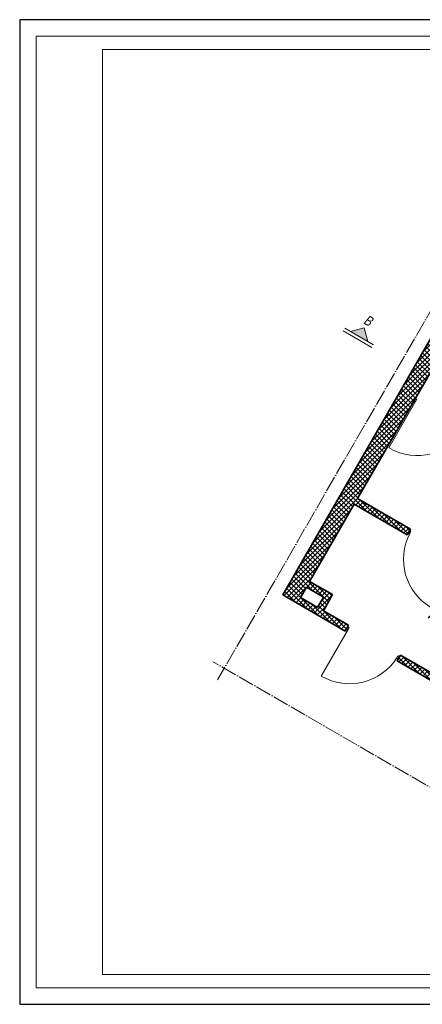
# Model space of a CAD drawing. Header units: millimetres. Extents: x 558 to 24967, y -5755 to 3551.
# Tile 1 of 36: x 22371 to 22978, y 2066 to 3551. Entities that reach past the tile are written whole.
import ezdxf
from ezdxf.enums import TextEntityAlignment as Align

# ---------------------------------------------------------------- set-up
doc = ezdxf.new("R2010")
doc.units = ezdxf.units.MM
doc.linetypes.add('ACAD_ISO04W100', pattern=[30, 24, -3, 0, -3])
doc.layers.get('Defpoints').update_dxf_attribs({"color": 252})
for name, color, linetype, lineweight in [('K_Grube', 252, 'Continuous', 35), ('K_Kreskowanie', 252, 'Continuous', 5), ('K_Opis_zmienny', 252, 'Continuous', 13), ('K_Osie', 252, 'ACAD_ISO04W100', 5), ('K_Ramka', 252, 'Continuous', 18), ('K_Stolarka', 252, 'Continuous', 15)]:
    doc.layers.add(name, color=color, linetype=linetype, lineweight=lineweight)
doc.styles.add('Tytuł 50', font='arial.ttf', dxfattribs={"width": 0.8, "oblique": 10, "height": 15})

msp = doc.modelspace()

# ---------------------------------------------------------------- hatches: boundary and pattern name
at = {"layer": 'K_Kreskowanie', "ltscale": 5}
h = msp.add_hatch(dxfattribs=at)
h.set_pattern_fill('ANSI37', color=256, scale=1.6)
h.set_pattern_definition([(45, (2962.861, -2454.189), (-3.5921024, 3.5921024), []), (135, (2962.861, -2454.189), (-3.5921024, -3.5921024), [])])
h.paths.add_polyline_path([(23007.059, 3098.317), (22767.559, 2683.491), (22861.955, 2628.991), (22866.955, 2637.651), (22828.85, 2659.651), (22842.85, 2683.9), (22808.209, 2703.9), (22875.301, 2820.107), (22954.976, 2774.107), (22959.976, 2782.767), (22880.301, 2828.767), (23028.709, 3085.817), (23106.652, 3040.817), (23041.652, 2928.234), (23050.312, 2923.234), (23115.312, 3035.817), (23184.594, 2995.817), (23176.094, 2981.095), (23202.075, 2966.095), (23210.575, 2980.817), (23298.909, 2929.817), (23164.909, 2697.722), (23099.957, 2735.222), (23094.957, 2726.562), (23047.326, 2754.062), (22986.326, 2648.407), (23033.957, 2620.907), (22999.457, 2561.151), (22944.898, 2592.651), (22939.898, 2583.991), (23094.05, 2494.991), (23099.05, 2503.651), (23008.118, 2556.151), (23103.618, 2721.562), (23170.302, 2683.062), (23309.302, 2923.817), (23369.923, 2888.817), (23389.923, 2923.458), (23179.479, 3044.958), (23208.979, 3096.053), (23176.07, 3115.053), (23146.57, 3063.958), (23008.872, 3143.458), (22988.872, 3108.817)])
h.paths.add_polyline_path([(23038.957, 2629.567), (22999.986, 2652.067), (23050.986, 2740.402), (23089.957, 2717.902)], flags=16)
h.paths.add_polyline_path([(22803.209, 2695.24), (22829.19, 2680.24), (22820.19, 2664.651), (22794.209, 2679.651)], flags=16)
at = {"layer": 'K_Opis_zmienny'}
msp.add_hatch(color=256, dxfattribs=at).paths.add_polyline_path([(22890.435, 3086.319), (22895.925, 3065.829), (22869.945, 3080.829)])

# ---------------------------------------------------------------- linework, layer by layer
at = {"layer": 'Defpoints'}
msp.add_lwpolyline([(22371.174, 2065.976), (24471.174, 2065.976), (24471.174, 3550.976), (22371.174, 3550.976)], close=True, dxfattribs=at)
at = {"layer": 'K_Grube', "ltscale": 5}
for p, q in [((22767.559, 2683.491), (23007.059, 3098.317)), ((22880.301, 2828.767), (23028.709, 3085.817)), ((22959.976, 2782.767), (22880.301, 2828.767)), ((22808.209, 2703.9), (22875.301, 2820.107)), ((22954.976, 2774.107), (22875.301, 2820.107)), ((22954.976, 2774.107), (22959.976, 2782.767)), ((22842.85, 2683.9), (22808.209, 2703.9)), ((22794.209, 2679.651), (22803.209, 2695.24)), ((22829.19, 2680.24), (22803.209, 2695.24)), ((22789.209, 2670.991), (22767.559, 2683.491)), ((22820.19, 2664.651), (22794.209, 2679.651)), ((22820.19, 2664.651), (22829.19, 2680.24)), ((22828.85, 2659.651), (22842.85, 2683.9)), ((22789.209, 2670.991), (22861.955, 2628.991)), ((22866.955, 2637.651), (22828.85, 2659.651)), ((22861.955, 2628.991), (22866.955, 2637.651)), ((22939.898, 2583.991), (22944.898, 2592.651)), ((23094.05, 2494.991), (22939.898, 2583.991)), ((22999.457, 2561.151), (22944.898, 2592.651))]:
    msp.add_line(p, q, dxfattribs=at)
at = {"layer": 'K_Opis_zmienny'}
for p, q in [((22902.086, 3056.498), (22858.784, 3081.498)), ((22904.586, 3060.829), (22861.284, 3085.829)), ((22890.435, 3086.319), (22869.945, 3080.829)), ((22890.435, 3086.319), (22895.925, 3065.829))]:
    msp.add_line(p, q, dxfattribs=at)
at = {"layer": 'K_Opis_zmienny', "ltscale": 0.5}
msp.add_lwpolyline([(22496.174, 3505.976), (24046.174, 3505.976), (24046.174, 2110.976), (22496.174, 2110.976), (22496.174, 3505.976)], dxfattribs=at)
at = {"layer": 'K_Osie'}
for p, q in [((23161.872, 3408.462), (22669.372, 2555.427)), ((23296.19, 2216.627), (22662.052, 2582.747))]:
    msp.add_line(p, q, dxfattribs=at)
at = {"layer": 'K_Ramka'}
msp.add_lwpolyline([(22396.174, 2090.976), (24446.174, 2090.976), (24446.174, 3525.976), (22396.174, 3525.976)], close=True, dxfattribs=at)
at = {"layer": 'K_Stolarka', "ltscale": 5}
for p, q in [((22968.374, 2976.314), (22927.374, 2905.3)), ((22967.124, 2974.149), (22964.959, 2975.399)), ((22969.624, 2978.479), (22967.124, 2974.149)), ((22967.459, 2979.729), (22969.624, 2978.479)), ((22960.891, 2779.352), (22958.391, 2775.022)), ((22958.726, 2780.602), (22960.891, 2779.352)), ((22958.391, 2775.022), (22956.226, 2776.272)), ((22866.621, 2632.071), (22825.621, 2561.057)), ((22863.455, 2631.589), (22865.621, 2630.339)), ((22865.455, 2635.053), (22867.621, 2633.803)), ((22865.621, 2630.339), (22867.621, 2633.803)), ((22939.233, 2587.839), (22941.233, 2591.303)), ((22941.398, 2586.589), (22939.233, 2587.839)), ((22943.398, 2590.053), (22941.233, 2591.303))]:
    msp.add_line(p, q, dxfattribs=at)
for centre, radius, start, end in [((22970.043, 2978.373), 84.625, 240.734211, 328.227223), ((23034.191, 2737.163), 84.615, 151.769963, 240.288346), ((22868.296, 2634.121), 84.615, 239.711654, 328.230037)]:
    msp.add_arc(centre, radius, start, end, dxfattribs=at)

# ---------------------------------------------------------------- texts
at = {"layer": 'K_Opis_zmienny', "style": 'Tytuł 50', "oblique": 10, "width": 0.8}
msp.add_text('B', height=15, rotation=330, dxfattribs=at).set_placement((22896.685, 3097.144), align=Align.MIDDLE_CENTER)

doc.saveas('drawing.dxf')
